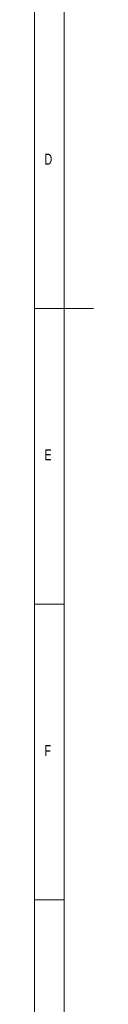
# Model space of a CAD drawing. Header units: millimetres. Extents: x 10 to 1195, y 10 to 830.
# Tile 2 of 21: x 10 to 30, y 185 to 518. Entities that reach past the tile are written whole.
import ezdxf

# ---------------------------------------------------------------- set-up
doc = ezdxf.new("R2010")
doc.units = ezdxf.units.MM
doc.header["$LTSCALE"] = 2
doc.styles.add('SLDTEXTSTYLE0', font='TXT', dxfattribs={"width": 0.75})

msp = doc.modelspace()

# ---------------------------------------------------------------- linework, layer by layer
at = {"color": 7, "linetype": 'Continuous', "lineweight": 18}
for p, q in [((10, 830), (10, 10)), ((20, 820), (20, 20)), ((10, 420), (30, 420)), ((20, 320), (10, 320)), ((10, 220), (20, 220))]:
    msp.add_line(p, q, dxfattribs=at)

# ---------------------------------------------------------------- texts
at = {"color": 7, "linetype": 'Continuous', "lineweight": 0, "char_height": 3.704, "attachment_point": 1, "style": 'SLDTEXTSTYLE0'}
for s, insert in [('D', (13.333, 472.336)), ('E', (13.333, 372.336)), ('F', (13.333, 272.336))]:
    msp.add_mtext(s, dxfattribs=dict(at, insert=insert))

doc.saveas('drawing.dxf')
